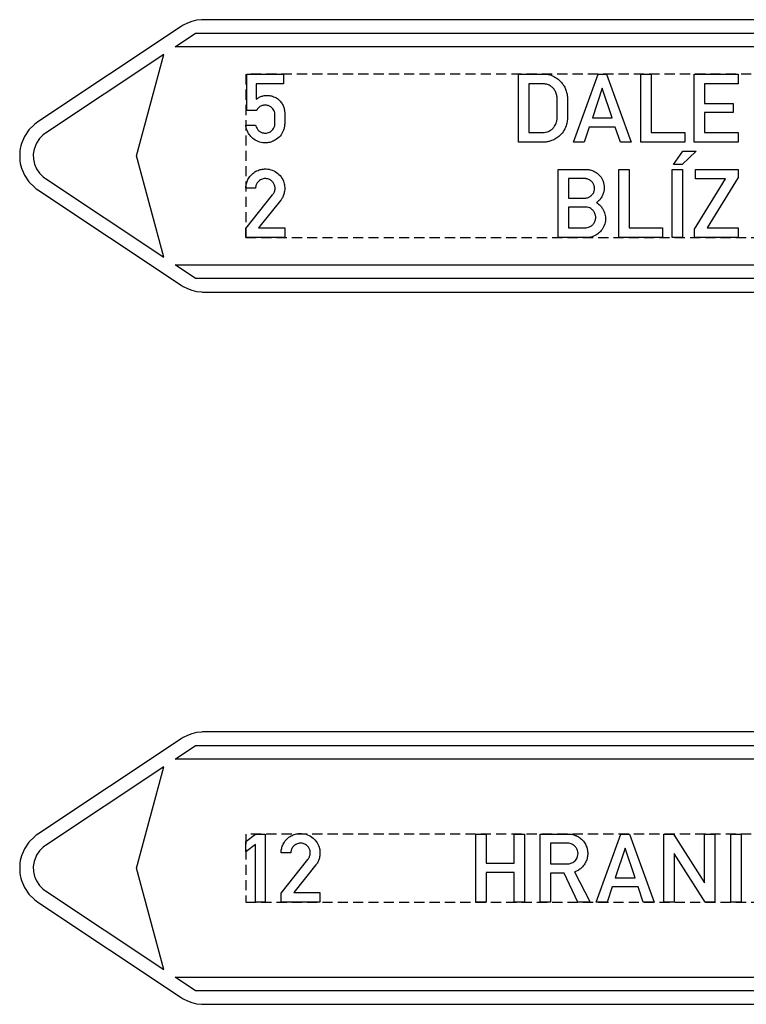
# Model space of a CAD drawing. Header units: millimetres. Extents: x 84 to 4098, y -145 to 1386.
# Tile 5 of 12: x 1711 to 2244, y 74 to 797. Entities that reach past the tile are written whole.
import ezdxf

# ---------------------------------------------------------------- set-up
doc = ezdxf.new("R2010")
doc.units = ezdxf.units.MM
doc.header["$LTSCALE"] = 5
doc.linetypes.add('ČÁRKOVANÁX2', pattern=[1.5, 1, -0.5])
doc.layers.add('Značka', color=7, linetype='Continuous')

msp = doc.modelspace()

# ---------------------------------------------------------------- linework, layer by layer
at = {"layer": 'Značka', "color": 3}
for points in [[(2506.8, 797.45), (1845.87, 797.45), (1844.99, 797.43), (1844.11, 797.4), (1840.62, 797), (1837.19, 796.17), (1833.87, 794.97), (1830.75, 793.36), (1829.99, 792.9), (1829.25, 792.43), (1724.06, 722.43)], [(2336.8, 777.45), (1824.8, 777.45), (1839.83, 787.45)], [(1839.83, 787.45), (2506.8, 787.45)], [(2117.35, 707.45), (2135.47, 757.46), (2141.79, 757.46), (2159.92, 707.45), (2151.89, 707.45), (2148.15, 718.62), (2129.02, 718.62), (2125.35, 707.45), (2117.35, 707.45)], [(2167, 707.45), (2167, 757.45), (2174.6, 757.45), (2174.6, 714.62), (2199.12, 714.62), (2199.12, 707.45), (2167, 707.45)], [(2206.2, 707.45), (2206.2, 757.44), (2238.46, 757.44), (2238.46, 750.24), (2213.79, 750.24), (2213.79, 735.98), (2234.82, 735.98), (2234.82, 729.28), (2213.79, 729.28), (2213.79, 714.56), (2238.41, 714.56), (2238.41, 707.45), (2206.2, 707.45)], [(2145.95, 725.26), (2138.62, 747.23), (2131.3, 725.26), (2145.95, 725.26)], [(2197.71, 700.84), (2207.53, 700.84), (2197.26, 691.02), (2191.01, 691.02), (2197.71, 700.84)], [(2150.72, 637.45), (2150.72, 687.45), (2158.32, 687.45), (2158.32, 644.62), (2182.84, 644.62), (2182.84, 637.45), (2150.72, 637.45)], [(2189.92, 637.45), (2189.92, 687.45), (2197.5, 687.45), (2197.5, 637.45), (2189.92, 637.45)], [(2206.25, 637.45), (2206.25, 643.74), (2229.02, 680.69), (2207.15, 680.69), (2207.15, 687.45), (2238.46, 687.45), (2238.46, 681.57), (2215.66, 644.63), (2238.46, 644.63), (2238.46, 637.45), (2206.25, 637.45)], [(2506.8, 607.45), (1839.83, 607.45), (1824.8, 617.45), (2336.8, 617.45)], [(2506.8, 274.39), (1845.87, 274.39), (1844.99, 274.37), (1844.11, 274.34), (1840.62, 273.94), (1837.19, 273.11), (1833.87, 271.91), (1830.75, 270.3), (1829.99, 269.84), (1829.25, 269.37), (1724.06, 199.37)], [(2336.8, 254.39), (1824.8, 254.39), (1839.83, 264.39)], [(1839.83, 264.39), (2506.8, 264.39)], [(1883.9, 149.39), (1883.9, 191.79), (1876.8, 186.45), (1876.8, 194.05), (1883.97, 199.39), (1891.02, 199.39), (1891.02, 149.39), (1883.9, 149.39)], [(2045.64, 149.39), (2045.64, 199.39), (2053.21, 199.39), (2053.21, 177.93), (2073.77, 177.93), (2073.77, 199.39), (2081.39, 199.39), (2081.39, 149.39), (2073.77, 149.39), (2073.77, 171.23), (2053.21, 171.23), (2053.21, 149.39), (2045.64, 149.39)], [(2134.08, 149.39), (2152.2, 199.39), (2158.52, 199.39), (2176.65, 149.39), (2168.62, 149.39), (2164.89, 160.56), (2145.75, 160.56), (2142.08, 149.39), (2134.08, 149.39)], [(2183.74, 149.39), (2183.74, 199.39), (2190.92, 199.39), (2213.63, 163.7), (2213.63, 199.39), (2221.29, 199.39), (2221.23, 149.39), (2214.06, 149.39), (2191.3, 185.03), (2191.3, 149.39), (2183.74, 149.39)], [(2232.95, 149.39), (2232.95, 199.38), (2240.53, 199.38), (2240.53, 149.39), (2232.95, 149.39)], [(2162.69, 167.2), (2155.35, 189.17), (2148.04, 167.2), (2162.69, 167.2)], [(2506.8, 84.39), (1839.83, 84.39), (1824.8, 94.39), (2336.8, 94.39)]]:
    msp.add_lwpolyline(points, dxfattribs=at)
for points in [[(1816.47, 771.91), (1729.6, 714.1), (1728.8, 713.53), (1728.02, 712.93), (1725.22, 710.18), (1723.05, 706.89), (1721.24, 702.33, 0.065564), (1720.68, 697.45, 0.065244), (1721.25, 692.58, 0.063645), (1723.05, 688.01), (1725.21, 684.7), (1728.02, 681.97), (1728.8, 681.37), (1729.6, 680.8), (1816.47, 622.99), (1796.47, 697.45), (1816.47, 771.91)], [(1884, 719.92), (1884.09, 719.6), (1884.19, 719.28, 0.061331), (1885, 717.47, 0.076031), (1886.28, 715.94, 0.081247), (1887.9, 714.83, 0.073997), (1889.81, 714.25, 0.102517), (1892.8, 714.34, 0.116974), (1895.44, 715.64, 0.07232), (1896.67, 716.89, 0.058823), (1897.54, 718.42, 0.043867), (1897.98, 719.68, 0.050824), (1898.17, 720.99, 0.01092), (1898.18, 721.35), (1898.19, 721.7), (1898.19, 727.76), (1898.13, 728.47, 0.025957), (1898.03, 729.17, 0.068279), (1897.51, 730.62, 0.054042), (1896.64, 731.93, 0.06925), (1895.1, 733.4, 0.080554), (1893.22, 734.35, 0.097826), (1890.72, 734.7, 0.091132), (1888.22, 734.11, 0.085476), (1886.22, 732.9, 0.103689), (1884.84, 731.11), (1884.73, 730.89), (1884.63, 730.67), (1877.61, 730.67), (1877.61, 757.45), (1904.4, 757.45), (1904.4, 750.32), (1884.3, 750.32), (1884.3, 739.07), (1885.13, 739.63), (1885.97, 740.16, -0.051749), (1888.33, 741.21, -0.052706), (1890.86, 741.75, -0.065818), (1894.07, 741.75, -0.065545), (1897.18, 740.91, -0.06937), (1900.17, 739.27, -0.071357), (1902.57, 736.87, -0.05965), (1904.09, 734.41, -0.053802), (1905.02, 731.67, -0.024806), (1905.23, 730.55, -0.033767), (1905.32, 729.43), (1905.32, 729.27), (1905.32, 729.12), (1905.32, 721.1, -0.001834), (1905.31, 720.74, -0.00539), (1905.3, 720.38, -0.045329), (1904.98, 718.1, -0.043674), (1904.25, 715.89, -0.080867), (1901.92, 712.02, -0.084538), (1898.47, 709.11, -0.069817), (1895.22, 707.6, -0.066772), (1891.68, 707.01, -0.084633), (1886.97, 707.56, -0.088726), (1882.73, 709.65, -0.074191), (1879.88, 712.29, -0.070954), (1877.91, 715.63, -0.035761), (1877.26, 717.42, -0.037166), (1876.88, 719.27), (1876.84, 719.59), (1876.8, 719.92), (1884, 719.92)], [(2077.17, 707.46), (2077.17, 757.44), (2095.69, 757.44), (2096.29, 757.45), (2096.88, 757.43, -0.074833), (2100.97, 756.63, -0.064096), (2104.73, 754.72, -0.05202), (2107.5, 752.55, -0.052242), (2109.75, 749.87, -0.046318), (2111.34, 747.1, -0.045167), (2112.4, 744.1, -0.01925), (2112.7, 742.76, -0.018606), (2112.91, 741.41), (2112.94, 741.12), (2112.97, 740.84), (2112.97, 724.57), (2112.97, 724.34, -0.003727), (2112.96, 724.11, -0.035128), (2112.77, 722.36, -0.027873), (2112.36, 720.63, -0.067008), (2110.43, 716.16, -0.074017), (2107.35, 712.4, -0.055394), (2104.54, 710.2, -0.049339), (2101.34, 708.64, -0.035178), (2098.99, 707.89, -0.041183), (2096.56, 707.51), (2096.11, 707.48), (2095.65, 707.46), (2077.17, 707.46)], [(2084.77, 750.3), (2084.77, 714.65), (2095.1, 714.65), (2095.47, 714.65), (2095.83, 714.66, 0.064922), (2097.96, 715.03, 0.055483), (2099.95, 715.9, 0.06019), (2101.97, 717.32, 0.06421), (2103.57, 719.17, 0.046766), (2104.46, 720.73, 0.042292), (2105.06, 722.43, 0.021169), (2105.24, 723.23, 0.026433), (2105.35, 724.05), (2105.37, 724.29), (2105.39, 724.53), (2105.39, 740.52), (2105.36, 740.8), (2105.33, 741.07, 0.038449), (2105.04, 742.59, 0.0379), (2104.52, 744.06, 0.06434), (2103.2, 746.33, 0.066852), (2101.32, 748.2, 0.069132), (2099.08, 749.56, 0.078395), (2096.57, 750.22), (2096.07, 750.27), (2095.57, 750.3), (2084.77, 750.3)], [(1724.06, 722.43), (1722.86, 721.57), (1721.69, 720.67), (1717.5, 716.55), (1714.23, 711.62, 0.065319), (1711.53, 704.76, 0.065571), (1710.68, 697.45, 0.065261), (1711.54, 690.14, 0.063608), (1714.23, 683.28), (1717.48, 678.33), (1721.69, 674.23), (1722.86, 673.33), (1724.06, 672.47), (1829.25, 602.47), (1830, 602), (1830.75, 601.54), (1833.88, 599.94), (1837.19, 598.73), (1840.62, 597.89), (1844.11, 597.5), (1844.99, 597.47), (1845.87, 597.45), (2506.8, 597.45)], [(1876.8, 637.45), (1876.8, 644.13), (1896.36, 668.75), (1896.65, 669.11), (1896.92, 669.48, 0.082986), (1897.98, 671.71, 0.0944), (1898.21, 674.16, 0.092129), (1897.7, 676.38, 0.084034), (1896.44, 678.31, 0.098127), (1894.23, 680.03, 0.106035), (1891.54, 680.75, 0.106198), (1888.8, 680.4, 0.099968), (1886.4, 678.99, 0.083707), (1884.91, 677.26, 0.091649), (1884.1, 675.17, 0.026135), (1883.98, 674.4, 0.00869), (1883.92, 673.62), (1876.8, 673.62, -0.003357), (1876.82, 674.29, -0.010126), (1876.85, 674.96, -0.059423), (1877.45, 677.96, -0.058231), (1878.73, 680.77, -0.072148), (1881.11, 683.84, -0.072225), (1884.25, 686.11, -0.061476), (1887.27, 687.35, -0.059936), (1890.5, 687.84, -0.083052), (1895.12, 687.3, -0.087039), (1899.32, 685.26, -0.087767), (1902.68, 682.02, -0.087799), (1904.73, 677.86, -0.068483), (1905.37, 674.3, -0.062421), (1905.06, 670.69, -0.050692), (1904.28, 668, -0.061843), (1902.93, 665.59), (1902.67, 665.22), (1902.39, 664.86), (1886.15, 644.59), (1905.34, 644.59), (1905.34, 637.45), (1876.8, 637.45)], [(2106.09, 637.45), (2106.09, 687.45), (2126.64, 687.45), (2127.15, 687.44), (2127.66, 687.41, -0.053534), (2130.48, 686.92, -0.058876), (2133.15, 685.81, -0.084097), (2136.43, 683.31, -0.083988), (2138.71, 679.89, -0.052891), (2139.6, 677.48, -0.048098), (2139.98, 674.95, -0.047703), (2139.92, 672.37, -0.051698), (2139.36, 669.86, -0.057813), (2138.19, 667.25, -0.056933), (2136.46, 664.98), (2135.81, 664.32), (2135.11, 663.72), (2134.74, 663.42), (2134.35, 663.13), (2134.87, 662.77), (2135.37, 662.39, -0.045551), (2137.45, 660.48, -0.05396), (2139.1, 658.2, -0.077425), (2140.59, 654.61, -0.076334), (2140.93, 650.73, -0.084938), (2140.04, 646.39, -0.082722), (2137.79, 642.59, -0.06729), (2135.24, 640.11, -0.06757), (2132.14, 638.4, -0.045483), (2129.95, 637.72, -0.048772), (2127.69, 637.46), (2127.27, 637.45), (2126.84, 637.45), (2106.09, 637.45)], [(2113.7, 680.73), (2113.7, 666.47), (2125.69, 666.47), (2126.16, 666.47), (2126.62, 666.49, 0.091658), (2128.76, 667.09, 0.080758), (2130.61, 668.4, 0.081327), (2132.03, 670.16, 0.086087), (2132.79, 672.27, 0.087462), (2132.86, 674.58, 0.08585), (2132.16, 676.78, 0.081936), (2130.87, 678.6, 0.078624), (2129.09, 679.93, 0.046743), (2127.97, 680.42, 0.053981), (2126.79, 680.69), (2126.54, 680.71), (2126.29, 680.73), (2113.7, 680.73)], [(2113.72, 659.79), (2113.72, 644.65), (2125.74, 644.65), (2126.19, 644.66), (2126.65, 644.68, 0.058741), (2128.44, 645.01, 0.06314), (2130.11, 645.77, 0.084082), (2131.96, 647.3, 0.085725), (2133.21, 649.36, 0.08226), (2133.77, 651.58, 0.080983), (2133.6, 653.85, 0.088847), (2132.63, 656.23, 0.084264), (2130.91, 658.15, 0.065629), (2129.34, 659.18, 0.080408), (2127.59, 659.7), (2127.09, 659.76), (2126.59, 659.79), (2113.72, 659.79)], [(1816.47, 248.85), (1729.6, 191.04), (1728.8, 190.47), (1728.02, 189.87), (1725.22, 187.12), (1723.05, 183.83), (1721.24, 179.27, 0.065564), (1720.68, 174.39, 0.065244), (1721.25, 169.52, 0.063645), (1723.05, 164.95), (1725.21, 161.64), (1728.02, 158.91), (1728.8, 158.31), (1729.6, 157.74), (1816.47, 99.93), (1796.47, 174.39), (1816.47, 248.85)], [(1724.06, 199.37), (1722.86, 198.51), (1721.69, 197.61), (1717.5, 193.49), (1714.23, 188.56, 0.065319), (1711.53, 181.7, 0.065571), (1710.68, 174.39, 0.065261), (1711.54, 167.08, 0.063608), (1714.23, 160.22), (1717.48, 155.27), (1721.69, 151.17), (1722.86, 150.27), (1724.06, 149.41), (1829.25, 79.41), (1830, 78.94), (1830.75, 78.48), (1833.88, 76.88), (1837.19, 75.67), (1840.62, 74.83), (1844.11, 74.44), (1844.99, 74.41), (1845.87, 74.39), (2506.8, 74.39)], [(1902.69, 149.39), (1902.69, 156.07), (1922.24, 180.68), (1922.53, 181.04), (1922.81, 181.42, 0.082996), (1923.86, 183.64, 0.094407), (1924.1, 186.09, 0.092135), (1923.58, 188.31, 0.084034), (1922.32, 190.24, 0.098129), (1920.11, 191.97, 0.106037), (1917.42, 192.68, 0.106154), (1914.69, 192.34, 0.09997), (1912.29, 190.93, 0.083713), (1910.79, 189.2, 0.091655), (1909.99, 187.1, 0.026135), (1909.87, 186.33, 0.008651), (1909.8, 185.55), (1902.69, 185.55, -0.00336), (1902.7, 186.22, -0.010107), (1902.74, 186.9, -0.059428), (1903.33, 189.9, -0.058235), (1904.61, 192.7, -0.072145), (1906.99, 195.78, -0.07223), (1910.14, 198.05, -0.061474), (1913.15, 199.29, -0.059935), (1916.39, 199.77, -0.083052), (1921.01, 199.23, -0.087039), (1925.2, 197.19, -0.087765), (1928.56, 193.96, -0.087805), (1930.61, 189.79, -0.068491), (1931.25, 186.24, -0.062425), (1930.95, 182.63, -0.050692), (1930.16, 179.94, -0.061838), (1928.82, 177.52), (1928.55, 177.16), (1928.28, 176.8), (1912.03, 156.52), (1931.23, 156.52), (1931.23, 149.39), (1902.69, 149.39)], [(2093.05, 149.39), (2093.05, 199.39), (2114.1, 199.39), (2114.4, 199.38), (2114.7, 199.38, -0.0529), (2117.05, 199.03, -0.045263), (2119.32, 198.23, -0.06874), (2122.66, 196.22, -0.074101), (2125.3, 193.37, -0.062848), (2126.87, 190.54, -0.059659), (2127.71, 187.42, -0.055135), (2127.88, 184.39, -0.055178), (2127.39, 181.4, -0.062301), (2126.12, 178.2, -0.063039), (2124.09, 175.41, -0.052745), (2122.02, 173.52, -0.055227), (2119.6, 172.13), (2118.92, 171.84), (2118.23, 171.57), (2129.71, 149.39), (2120.72, 149.39), (2110.5, 170.81), (2100.66, 170.81), (2100.66, 149.39), (2093.05, 149.39)], [(2100.66, 192.65), (2100.66, 177.48), (2112.93, 177.48), (2113.23, 177.5), (2113.54, 177.52, 0.040732), (2114.92, 177.73, 0.049441), (2116.26, 178.19, 0.110759), (2118.87, 180.1, 0.114764), (2120.43, 182.95, 0.085176), (2120.79, 185.18, 0.080093), (2120.41, 187.39, 0.084083), (2119.29, 189.57, 0.081237), (2117.52, 191.3, 0.067142), (2115.86, 192.23, 0.082184), (2114.03, 192.63), (2113.81, 192.64), (2113.59, 192.65), (2100.66, 192.65)]]:
    msp.add_lwpolyline(points, format="xyb", dxfattribs=at)
at = {"layer": 'Značka', "color": 6, "linetype": 'ČÁRKOVANÁX2', "ltscale": 1.5}
for points in [[(1876.8, 637.45), (2326.8, 637.45), (2326.8, 757.45), (1876.8, 757.45), (1876.8, 637.45)], [(2326.8, 199.39), (1876.8, 199.39), (1876.8, 149.39), (2326.8, 149.39), (2326.8, 199.39)]]:
    msp.add_lwpolyline(points, dxfattribs=at)

doc.saveas('drawing.dxf')
